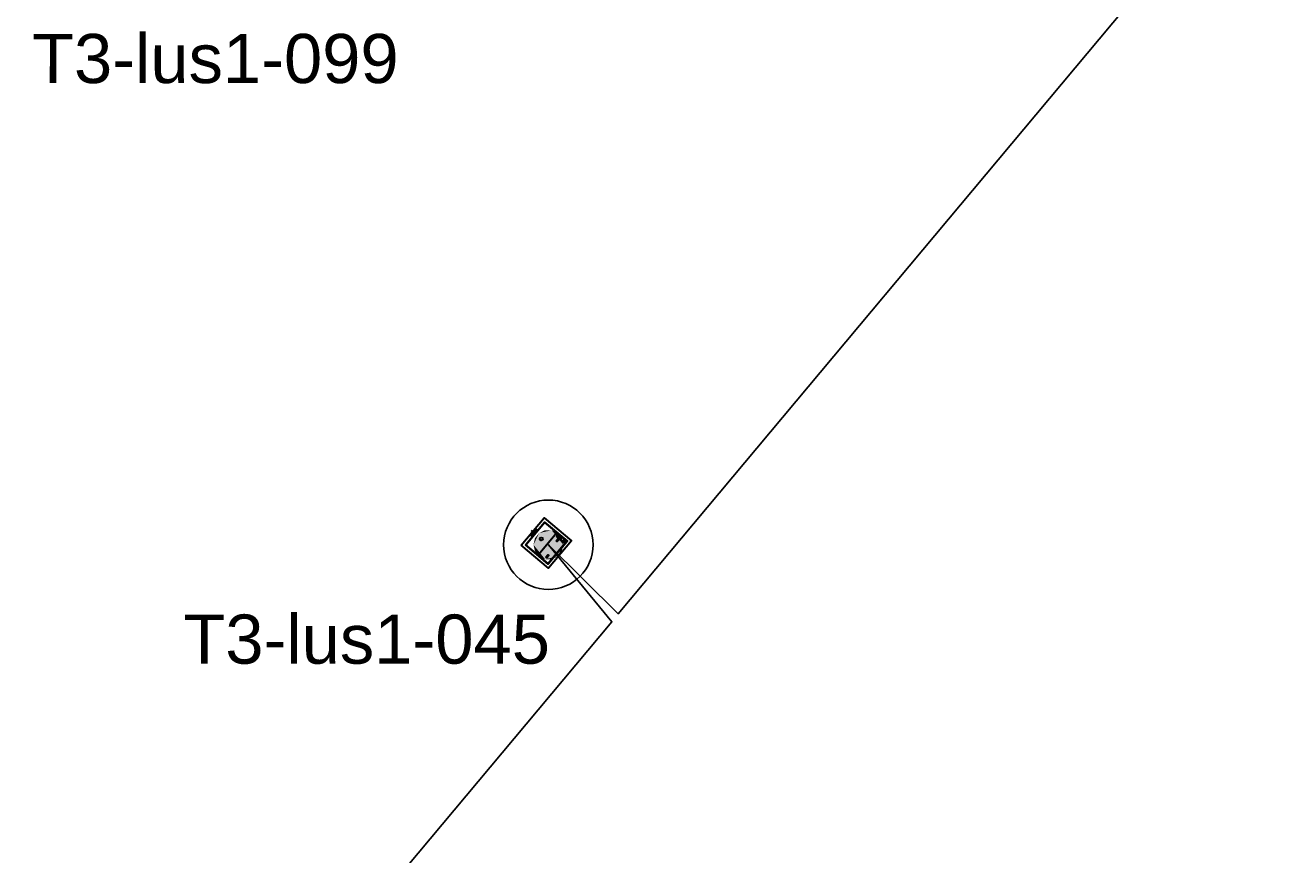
# Model space of a CAD drawing. Header units: metres. Extents: x 176029 to 179341, y 406836 to 408537.
# Tile 21 of 27: x 176631 to 176652, y 407788 to 407802. Entities that reach past the tile are written whole.
import ezdxf

# ---------------------------------------------------------------- set-up
doc = ezdxf.new("R2010")
doc.units = ezdxf.units.M
for name, color, linetype in [('B-ET-VVV-LUS 1', 253, 'Continuous'), ('N-ET-VVV-LUS 1', 10, 'Continuous'), ('opbouw rolbaanlicht', 1, 'Continuous')]:
    doc.layers.add(name, color=color, linetype=linetype)
doc.layers.add('Codering armaturen', color=7, linetype='Continuous', lineweight=0)
doc.layers.add('N-ET-Montage-Trafoput nieuw', color=1, linetype='Continuous', lineweight=30)
doc.styles.add('DVD_Standaard_35', font='arial.ttf', dxfattribs={"height": 3.5})
doc.styles.add('Style-ENGINEERING', font='ENGINEERING.shx')

# ---------------------------------------------------------------- blocks, each defined once
blk = doc.blocks.new('opbouw rolbaanlicht')
at = {"layer": 'opbouw rolbaanlicht', "color": 0}
blk.add_circle((0, 0), 0.75, dxfattribs=at)
for points in [[(-0.25, 0), (0.05563023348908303, 0.2437319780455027), (0.25, 0)], [(-0.25, 0), (-0.1558724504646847, 0.1954578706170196), (0.05563023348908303, 0.2437319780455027)], [(-0.1558724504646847, 0.1954578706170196), (-0.05563023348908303, 0.2437319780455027), (0.05563023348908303, 0.2437319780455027)], [(0.05563023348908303, 0.2437319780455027), (0.1558724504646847, 0.1954578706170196), (0.25, 0)], [(-0.25, 0), (-0.2252422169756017, 0.1084709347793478), (-0.1558724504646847, 0.1954578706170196)], [(-0.25, 0), (0.25, 0), (-0.05563023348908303, -0.2437319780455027)], [(-0.05563023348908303, -0.2437319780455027), (-0.1558724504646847, -0.1954578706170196), (-0.25, 0)], [(-0.1558724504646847, -0.1954578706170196), (-0.2252422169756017, -0.1084709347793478), (-0.25, 0)], [(0.25, 0), (0.1558724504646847, -0.1954578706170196), (-0.05563023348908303, -0.2437319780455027)], [(0.1558724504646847, 0.1954578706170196), (0.2252422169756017, 0.1084709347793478), (0.25, 0)], [(0.25, 0), (0.2252422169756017, -0.1084709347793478), (0.1558724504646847, -0.1954578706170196)], [(0.1558724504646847, -0.1954578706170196), (0.05563023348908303, -0.2437319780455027), (-0.05563023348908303, -0.2437319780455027)]]:
    blk.add_solid(points, dxfattribs=at)
blk = doc.blocks.new('A$C68DF78CD')
for p, q in [((-98.9189192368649, -681.5929147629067), (-115.3813631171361, -670.0604413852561)), ((-101.3839057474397, -667.5954580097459), (-112.9163766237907, -684.0578981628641))]:
    blk.add_line(p, q)
at = {"linetype": 'ByBlock', "lineweight": -2}
for points in [[(147.1632972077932, -835.6691713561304), (-344.252937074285, -491.4162342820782), (0, 0), (491.4162342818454, -344.252937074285)], [(134.899689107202, -766.0300737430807), (-274.6138394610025, -479.152626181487), (12.26360810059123, -69.63909761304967), (421.7771366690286, -356.5165451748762)], [(133.6733282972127, -759.066163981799), (-267.6499296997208, -477.9262653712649), (13.4899689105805, -76.60300737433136), (414.8132269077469, -357.7429059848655)], [(-48.55461074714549, -260.237500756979), (-89.50596360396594, -231.5497560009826), (-3.442729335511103, -108.6956974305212), (37.50862352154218, -137.3834421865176)], [(22.10975009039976, -256.0178879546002), (-18.84160276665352, -227.3301431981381), (-7.36650486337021, -210.949602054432), (33.58484799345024, -239.6373468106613)], [(308.2961139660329, -405.2203179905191), (267.3447611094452, -376.5325732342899), (278.8198590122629, -360.1520320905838), (319.7712118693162, -388.839776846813)], [(-37.81807280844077, -697.635921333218), (-151.4007450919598, -618.0675924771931), (-130.8700736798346, -588.7603472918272), (-17.28740139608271, -668.3286761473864)]]:
    blk.add_lwpolyline(points, close=True, dxfattribs=at)
at = {"linetype": 'ByBlock', "lineweight": -2, "flags": 128}
blk.add_lwpolyline([(-8.444447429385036, -127.9095681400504), (2.846160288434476, -143.1813975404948), (7.459149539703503, -136.596419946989), (20.15162151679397, -154.9117703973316)], dxfattribs=at)
at = {"linetype": 'ByBlock', "lineweight": -2}
blk.add_lwpolyline([(-113.883617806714, -258.4270140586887), (287.4396401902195, -539.5669126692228)], dxfattribs=at)
for centre, radius in [((13.53796985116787, -128.2307776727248), 4.793999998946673), ((-64.95949310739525, -240.2846026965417), 4.793999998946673), ((-133.2315786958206, -607.991793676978), 5.649999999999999), ((9.894855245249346, -508.7465890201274), 24.99999999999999), ((-34.81073529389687, -676.9387719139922), 5.649999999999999)]:
    blk.add_circle(centre, radius, dxfattribs=at)
at = {"linetype": 'ByBlock', "lineweight": -2, "extrusion": (0, 0, -1)}
blk.add_solid([(-20.15162151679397, -154.9117703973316), (-11.3277513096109, -148.7303650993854), (-17.85672414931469, -144.1747519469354)], dxfattribs=at)
at = {"linetype": 'ByBlock', "lineweight": -2, "style": 'Style-ENGINEERING'}
for s, p in [('PAS OP H.S.', (-65.92025465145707, -225.5697920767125)), ('LEVENS-', (-53.44292883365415, -234.2430645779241)), ('GEVAARLIJK', (-40.83476529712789, -242.7295680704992))]:
    blk.add_text(s, height=10.1304, rotation=54.98751693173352, dxfattribs=at).set_placement(p)

msp = doc.modelspace()

# ---------------------------------------------------------------- linework, layer by layer
at = {"layer": 'N-ET-VVV-LUS 1'}
msp.add_lwpolyline([(176716.1466095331, 407881.4726001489), (176703.3990999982, 407866.2360000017), (176692.8161000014, 407853.5850000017), (176686.7066164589, 407846.2810208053), (176685.2111146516, 407847.2990839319), (176686.3946288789, 407845.9081119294), (176676.0399000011, 407833.5293999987), (176657.6987802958, 407811.6048012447), (176656.2176344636, 407812.601516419), (176657.4082105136, 407811.2568000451), (176650.1182999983, 407802.542800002), (176641.1884049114, 407791.8669718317), (176640.0165164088, 407793.0244281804), (176641.0831085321, 407791.7319587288), (176630.0677862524, 407778.5720996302), (176618.1185000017, 407764.2782999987), (176618.8104086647, 407761.3219579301), (176616.9295937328, 407762.3266911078)], dxfattribs=at)

# ---------------------------------------------------------------- block references
at = {"layer": 'B-ET-VVV-LUS 1', "color": 210}
msp.add_blockref('opbouw rolbaanlicht', (176640.0165164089, 407793.0244281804, 6.970807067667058e-06), dxfattribs=at)
at = {"layer": 'N-ET-Montage-Trafoput nieuw', "linetype": 'Continuous', "xscale": 0.001000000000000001, "yscale": 0.001000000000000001, "rotation": 265.1023572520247}
msp.add_blockref('A$C68DF78CD', (176640.40587216, 407793.0898671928, -1.606766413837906e-06), dxfattribs=at)

# ---------------------------------------------------------------- texts
at = {"layer": 'Codering armaturen', "style": 'DVD_Standaard_35'}
for s, p in [('T3-lus1-099', (176631.3556522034, 407800.7721917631)), ('T3-lus1-045', (176633.8936431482, 407791.0287565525))]:
    msp.add_text(s, height=0.8250299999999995, rotation=359.9929068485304, dxfattribs=at).set_placement(p)

doc.saveas('drawing.dxf')
